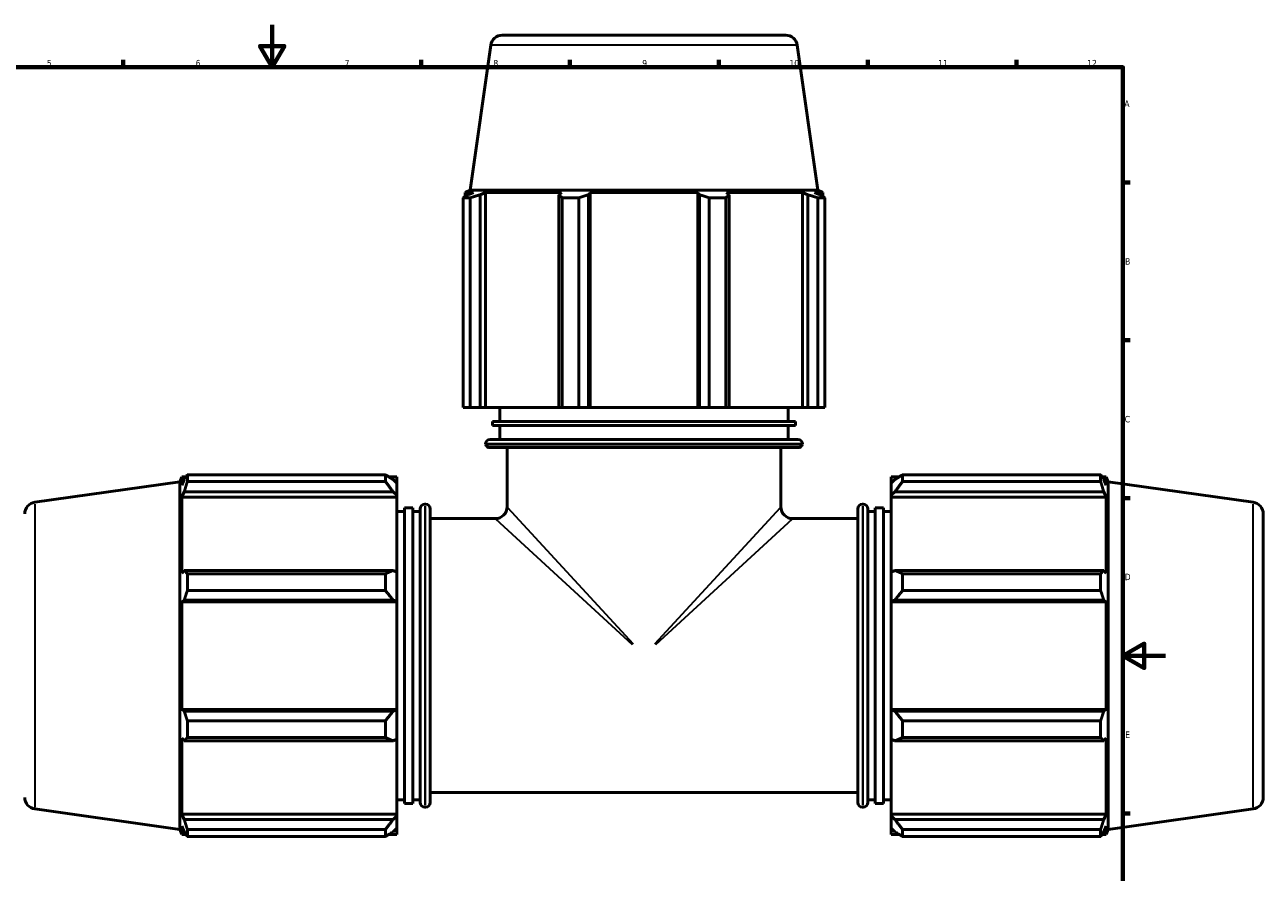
# Model space of a CAD drawing. Header units: millimetres. Extents: x -9 to 1504, y -578 to 1101.
# Tile 6 of 8: x 304 to 887, y 195 to 594. Entities that reach past the tile are written whole.
import ezdxf

# ---------------------------------------------------------------- set-up
doc = ezdxf.new("R2010")
doc.units = ezdxf.units.MM
for name, color, linetype, lineweight in [('Border (ANSI)', 7, 'Continuous', 70), ('Visible (ANSI)', 7, 'Continuous', 50), ('Visible Narrow (ANSI)', 7, 'Continuous', 35)]:
    doc.layers.add(name, color=color, linetype=linetype, lineweight=lineweight)
doc.styles.add('Note Text (ANSI)', font='tahoma.ttf')

# ---------------------------------------------------------------- blocks, each defined once
blk = doc.blocks.new('Borders Default Border')
at = {"layer": 'Border (ANSI)'}
for p, q in [((350.42, 574), (350.42, 577.45)), ((490.58, 574), (490.58, 577.45)), ((560.67, 574), (560.67, 577.45)), ((630.75, 574), (630.75, 577.45)), ((700.83, 574), (700.83, 577.45)), ((770.92, 574), (770.92, 577.45)), ((821, 519.75), (824.45, 519.75)), ((821, 445.5), (824.45, 445.5)), ((821, 371.25), (824.45, 371.25)), ((821, 222.75), (824.45, 222.75))]:
    blk.add_line(p, q, dxfattribs=at)
at = {"layer": 'Border (ANSI)', "flags": 128}
for points in [[(420.5, 594), (420.5, 574), (414.73, 584), (426.27, 584), (420.5, 574)], [(20, 20), (20, 574), (821, 574), (821, 20), (20, 20)], [(841, 297), (821, 297), (831, 302.77), (831, 291.23), (821, 297)]]:
    blk.add_lwpolyline(points, dxfattribs=at)
at = {"layer": 'Border (ANSI)', "attachment_point": 7, "style": 'Note Text (ANSI)'}
for s, insert, char_height in [('5', (314.48, 574.34), 3.05), ('6', (384.49, 574.34), 3.05), ('7', (454.6, 574.4), 3.05), ('8', (524.63, 574.33), 3.05), ('9', (594.7, 574.34), 3.05), ('10', (663.96, 574.34), 3.048), ('11', (734.04, 574.4), 3.048), ('12', (804.13, 574.4), 3.048), ('A', (821.63, 555.35), 3.05), ('B', (821.99, 481.1), 3.05), ('C', (821.8, 406.8), 3.05), ('D', (821.81, 332.6), 3.05), ('E', (822.05, 258.35), 3.05)]:
    blk.add_mtext(s, dxfattribs=dict(at, insert=insert, char_height=char_height))

msp = doc.modelspace()

# ---------------------------------------------------------------- linework, layer by layer
at = {"layer": 'Visible (ANSI)'}
for p, q in [((528.812, 589.095), (662.25, 589.095)), ((523.366, 584.36), (513.772, 516.095)), ((667.697, 584.36), (677.291, 516.095)), ((513.772, 516.095), (511.366, 515.123)), ((515.262, 515.123), (511.366, 515.123)), ((511.366, 513.201), (511.366, 515.123)), ((515.262, 515.123), (512.672, 514.026)), ((677.291, 516.095), (513.772, 516.095)), ((518.468, 514.026), (520.876, 515.123)), ((518.468, 413.895), (518.468, 514.026)), ((520.876, 413.895), (520.876, 515.123)), ((556.668, 515.123), (520.876, 515.123)), ((556.668, 515.123), (555.414, 514.026)), ((555.414, 514.026), (555.414, 413.895)), ((569.406, 514.026), (570.222, 515.123)), ((569.406, 413.895), (569.406, 514.026)), ((570.222, 413.895), (570.222, 515.123)), ((620.84, 515.123), (570.222, 515.123)), ((620.84, 413.895), (620.84, 515.123)), ((620.84, 515.123), (621.657, 514.026)), ((621.657, 514.026), (621.657, 413.895)), ((635.648, 514.026), (634.394, 515.123)), ((670.186, 515.123), (634.394, 515.123)), ((635.648, 413.895), (635.648, 514.026)), ((670.186, 413.895), (670.186, 515.123)), ((670.186, 515.123), (672.595, 514.026)), ((672.595, 514.026), (672.595, 413.895)), ((678.39, 514.026), (675.801, 515.123)), ((679.696, 515.123), (675.801, 515.123)), ((677.291, 516.095), (679.696, 515.123)), ((679.696, 513.201), (679.696, 515.123)), ((513.65, 512.563), (510.377, 512.563)), ((510.377, 413.895), (510.377, 512.563)), ((513.65, 512.563), (513.65, 413.895)), ((564.887, 512.563), (556.987, 512.563)), ((556.987, 413.895), (556.987, 512.563)), ((564.887, 512.563), (564.887, 413.895)), ((634.076, 512.563), (626.175, 512.563)), ((626.175, 413.895), (626.175, 512.563)), ((634.076, 512.563), (634.076, 413.895)), ((680.685, 512.563), (677.413, 512.563)), ((677.413, 413.895), (677.413, 512.563)), ((680.685, 512.563), (680.685, 413.895)), ((513.65, 413.895), (510.377, 413.895)), ((513.65, 413.895), (518.468, 413.895)), ((520.876, 413.895), (518.468, 413.895)), ((520.876, 413.895), (555.414, 413.895)), ((527.656, 407.28), (527.656, 413.895)), ((555.414, 413.895), (556.987, 413.895)), ((564.887, 413.895), (556.987, 413.895)), ((564.887, 413.895), (569.406, 413.895)), ((570.222, 413.895), (569.406, 413.895)), ((570.222, 413.895), (620.84, 413.895)), ((621.657, 413.895), (620.84, 413.895)), ((621.657, 413.895), (626.175, 413.895)), ((634.076, 413.895), (626.175, 413.895)), ((634.076, 413.895), (635.648, 413.895)), ((635.648, 413.895), (670.186, 413.895)), ((663.406, 407.28), (663.406, 413.895)), ((672.595, 413.895), (670.186, 413.895)), ((672.595, 413.895), (677.413, 413.895)), ((680.685, 413.895), (677.413, 413.895)), ((666.8, 407.28), (524.262, 407.28)), ((524.262, 405.39), (524.262, 407.28)), ((666.8, 405.39), (524.262, 405.39)), ((527.656, 398.775), (527.656, 405.39)), ((663.406, 398.775), (663.406, 405.39)), ((666.8, 405.39), (666.8, 407.28)), ((670.194, 396.575), (520.869, 396.575)), ((523.069, 398.775), (667.994, 398.775)), ((668.083, 394.995), (522.98, 394.995)), ((531.05, 367.076), (531.05, 394.995)), ((660.012, 367.076), (660.012, 394.995)), ((377.031, 378.854), (378.003, 381.26)), ((378.003, 381.26), (378.003, 377.364)), ((379.925, 381.26), (378.003, 381.26)), ((379.1, 379.954), (378.003, 377.364)), ((380.563, 382.249), (473.801, 382.249)), ((380.563, 382.249), (380.563, 378.976)), ((473.801, 378.976), (380.563, 378.976)), ((473.801, 378.976), (473.801, 382.249)), ((479.231, 381.26), (475.379, 381.26)), ((479.231, 378.227), (477.421, 379.954)), ((479.231, 378.227), (479.231, 381.26)), ((711.831, 381.26), (711.831, 378.227)), ((711.831, 381.26), (715.684, 381.26)), ((713.641, 379.954), (711.831, 378.227)), ((717.261, 382.249), (717.261, 378.976)), ((717.261, 382.249), (810.5, 382.249)), ((810.5, 378.976), (717.261, 378.976)), ((810.5, 378.976), (810.5, 382.249)), ((811.137, 381.26), (813.059, 381.26)), ((813.059, 377.364), (811.962, 379.954)), ((813.059, 377.364), (813.059, 381.26)), ((814.031, 378.854), (813.059, 381.26)), ((308.766, 369.26), (377.031, 378.854)), ((377.031, 378.854), (377.031, 215.335)), ((378.003, 371.75), (379.1, 374.158)), ((379.1, 374.158), (477.421, 374.158)), ((477.421, 374.158), (479.231, 372.553)), ((479.231, 378.227), (479.231, 372.553)), ((711.831, 372.553), (711.831, 378.227)), ((711.831, 372.553), (713.641, 374.158)), ((713.641, 374.158), (811.962, 374.158)), ((811.962, 374.158), (813.059, 371.75)), ((814.031, 215.335), (814.031, 378.854)), ((882.297, 369.26), (814.031, 378.854)), ((378.003, 371.75), (378.003, 335.958)), ((479.231, 371.75), (378.003, 371.75)), ((479.231, 372.553), (479.231, 371.75)), ((479.231, 336.376), (479.231, 371.75)), ((492.698, 368.364), (492.398, 368.364)), ((698.365, 368.364), (698.665, 368.364)), ((711.831, 371.75), (711.831, 372.553)), ((711.831, 371.75), (711.831, 336.376)), ((711.831, 371.75), (813.059, 371.75)), ((813.059, 335.958), (813.059, 371.75)), ((482.756, 364.97), (479.231, 364.97)), ((482.756, 366.667), (482.756, 227.523)), ((486.673, 366.667), (482.756, 366.667)), ((486.673, 366.667), (486.673, 227.523)), ((490.198, 364.97), (486.673, 364.97)), ((490.198, 228.026), (490.198, 366.164)), ((494.898, 366.164), (494.898, 228.026)), ((525.55, 361.576), (494.898, 361.576)), ((696.165, 361.576), (665.512, 361.576)), ((696.165, 228.026), (696.165, 366.164)), ((700.865, 366.164), (700.865, 228.026)), ((700.865, 364.97), (704.39, 364.97)), ((704.39, 227.523), (704.39, 366.667)), ((704.39, 366.667), (708.306, 366.667)), ((708.306, 227.523), (708.306, 366.667)), ((708.306, 364.97), (711.831, 364.97)), ((887.031, 363.814), (887.031, 230.376)), ((379.1, 337.211), (378.003, 335.958)), ((477.421, 337.211), (379.1, 337.211)), ((380.563, 335.639), (473.801, 335.639)), ((380.563, 335.639), (380.563, 327.739)), ((473.801, 327.739), (473.801, 335.639)), ((479.231, 336.376), (477.421, 337.211)), ((479.231, 336.376), (479.231, 322.676)), ((713.641, 337.211), (711.831, 336.376)), ((711.831, 322.676), (711.831, 336.376)), ((811.962, 337.211), (713.641, 337.211)), ((717.261, 335.639), (717.261, 327.739)), ((717.261, 335.639), (810.5, 335.639)), ((810.5, 327.739), (810.5, 335.639)), ((813.059, 335.958), (811.962, 337.211)), ((473.801, 327.739), (380.563, 327.739)), ((810.5, 327.739), (717.261, 327.739)), ((378.003, 322.404), (379.1, 323.22)), ((378.003, 322.404), (378.003, 271.786)), ((479.231, 322.404), (378.003, 322.404)), ((379.1, 323.22), (477.421, 323.22)), ((477.421, 323.22), (479.231, 322.676)), ((479.231, 322.676), (479.231, 322.404)), ((479.231, 271.786), (479.231, 322.404)), ((711.831, 322.676), (713.641, 323.22)), ((711.831, 322.404), (711.831, 322.676)), ((711.831, 322.404), (711.831, 271.786)), ((711.831, 322.404), (813.059, 322.404)), ((713.641, 323.22), (811.962, 323.22)), ((811.962, 323.22), (813.059, 322.404)), ((813.059, 271.786), (813.059, 322.404)), ((379.1, 270.969), (378.003, 271.786)), ((479.231, 271.786), (378.003, 271.786)), ((477.421, 270.969), (379.1, 270.969)), ((479.231, 271.514), (477.421, 270.969)), ((479.231, 271.786), (479.231, 271.514)), ((479.231, 271.514), (479.231, 257.814)), ((711.831, 271.514), (711.831, 271.786)), ((711.831, 271.786), (813.059, 271.786)), ((713.641, 270.969), (711.831, 271.514)), ((711.831, 257.814), (711.831, 271.514)), ((811.962, 270.969), (713.641, 270.969)), ((813.059, 271.786), (811.962, 270.969)), ((380.563, 266.451), (473.801, 266.451)), ((380.563, 266.451), (380.563, 258.55)), ((473.801, 258.55), (473.801, 266.451)), ((717.261, 266.451), (717.261, 258.55)), ((717.261, 266.451), (810.5, 266.451)), ((810.5, 258.55), (810.5, 266.451)), ((378.003, 258.232), (378.003, 222.439)), ((378.003, 258.232), (379.1, 256.978)), ((379.1, 256.978), (477.421, 256.978)), ((473.801, 258.55), (380.563, 258.55)), ((477.421, 256.978), (479.231, 257.814)), ((479.231, 222.439), (479.231, 257.814)), ((711.831, 257.814), (713.641, 256.978)), ((711.831, 257.814), (711.831, 222.439)), ((713.641, 256.978), (811.962, 256.978)), ((810.5, 258.55), (717.261, 258.55)), ((811.962, 256.978), (813.059, 258.232)), ((813.059, 222.439), (813.059, 258.232)), ((482.756, 229.22), (479.231, 229.22)), ((486.673, 227.523), (482.756, 227.523)), ((490.198, 229.22), (486.673, 229.22)), ((696.165, 232.614), (494.898, 232.614)), ((700.865, 229.22), (704.39, 229.22)), ((704.39, 227.523), (708.306, 227.523)), ((708.306, 229.22), (711.831, 229.22)), ((308.766, 224.929), (377.031, 215.335)), ((379.1, 220.031), (378.003, 222.439)), ((479.231, 222.439), (378.003, 222.439)), ((479.231, 221.637), (477.421, 220.031)), ((479.231, 222.439), (479.231, 221.637)), ((479.231, 221.637), (479.231, 215.962)), ((492.698, 225.826), (492.398, 225.826)), ((698.365, 225.826), (698.665, 225.826)), ((711.831, 221.637), (711.831, 222.439)), ((711.831, 222.439), (813.059, 222.439)), ((711.831, 215.962), (711.831, 221.637)), ((713.641, 220.031), (711.831, 221.637)), ((813.059, 222.439), (811.962, 220.031)), ((882.297, 224.929), (814.031, 215.335)), ((378.003, 216.825), (378.003, 212.93)), ((378.003, 216.825), (379.1, 214.236)), ((477.421, 220.031), (379.1, 220.031)), ((477.421, 214.236), (479.231, 215.962)), ((479.231, 212.93), (479.231, 215.962)), ((711.831, 215.962), (713.641, 214.236)), ((711.831, 215.962), (711.831, 212.93)), ((811.962, 220.031), (713.641, 220.031)), ((811.962, 214.236), (813.059, 216.825)), ((813.059, 212.93), (813.059, 216.825)), ((377.031, 215.335), (378.003, 212.93)), ((379.925, 212.93), (378.003, 212.93)), ((380.563, 215.213), (473.801, 215.213)), ((380.563, 215.213), (380.563, 211.941)), ((473.801, 211.941), (380.563, 211.941)), ((473.801, 211.941), (473.801, 215.213)), ((479.231, 212.93), (475.379, 212.93)), ((711.831, 212.93), (715.684, 212.93)), ((717.261, 215.213), (717.261, 211.941)), ((717.261, 215.213), (810.5, 215.213)), ((810.5, 211.941), (717.261, 211.941)), ((810.5, 211.941), (810.5, 215.213)), ((811.137, 212.93), (813.059, 212.93)), ((814.031, 215.335), (813.059, 212.93))]:
    msp.add_line(p, q, dxfattribs=at)
for centre, radius, start, end in [((528.812, 583.595), 5.5, 90, 172), ((662.25, 583.595), 5.5, 8, 90), ((523.069, 396.575), 2.2, 90, 180), ((522.98, 397.195), 2.2, 196.368749, 270), ((667.994, 396.575), 2.2, 0, 90), ((668.083, 397.195), 2.2, 270, 343.631251), ((309.531, 363.814), 5.5, 98, 180), ((492.398, 366.164), 2.2, 90, 180), ((492.698, 366.164), 2.2, 0, 90), ((698.365, 366.164), 2.2, 90, 180), ((698.665, 366.164), 2.2, 0, 90), ((881.531, 363.814), 5.5, 0, 82), ((525.55, 367.076), 5.5, 270, 0), ((665.512, 367.076), 5.5, 180, 270), ((309.531, 230.376), 5.5, 180, 262), ((492.398, 228.026), 2.2, 180, 270), ((492.698, 228.026), 2.2, 270, 0), ((698.365, 228.026), 2.2, 180, 270), ((698.665, 228.026), 2.2, 270, 0), ((881.531, 230.376), 5.5, 278, 0)]:
    msp.add_arc(centre, radius, start, end, dxfattribs=at)
for points, weights in [([(510.377, 512.563), (511.548, 513.324), (512.672, 514.026)], [1, 1.00105066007, 1.00128438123]), ([(518.468, 514.026), (516.108, 513.324), (513.65, 512.563)], [1.00128438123, 1.00105066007, 1]), ([(556.987, 512.563), (556.185, 513.324), (555.414, 514.026)], [1, 1.00105066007, 1.00128438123]), ([(569.406, 514.026), (567.193, 513.324), (564.887, 512.563)], [1.00128438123, 1.00105066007, 1]), ([(626.175, 512.563), (623.87, 513.324), (621.657, 514.026)], [1, 1.00105066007, 1.00128438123]), ([(635.648, 514.026), (634.878, 513.324), (634.076, 512.563)], [1.00128438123, 1.00105066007, 1]), ([(677.413, 512.563), (674.955, 513.324), (672.595, 514.026)], [1, 1.00105066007, 1.00128438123]), ([(678.39, 514.026), (679.514, 513.324), (680.685, 512.563)], [1.00128438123, 1.00105066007, 1]), ([(379.1, 379.954), (379.802, 381.078), (380.563, 382.249)], [1.00128438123, 1.00105066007, 1]), ([(380.563, 378.976), (379.802, 376.518), (379.1, 374.158)], [1, 1.00105066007, 1.00128438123]), ([(477.421, 379.954), (475.684, 381.078), (473.801, 382.249)], [1.00668145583, 1.01280676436, 1.01813753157]), ([(473.801, 378.976), (475.684, 376.518), (477.421, 374.158)], [1.01813753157, 1.01280676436, 1.00668145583]), ([(717.261, 382.249), (715.379, 381.078), (713.641, 379.954)], [1.01813753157, 1.01280676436, 1.00668145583]), ([(713.641, 374.158), (715.379, 376.518), (717.261, 378.976)], [1.00668145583, 1.01280676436, 1.01813753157]), ([(810.5, 382.249), (811.26, 381.078), (811.962, 379.954)], [1, 1.00105066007, 1.00128438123]), ([(811.962, 374.158), (811.26, 376.518), (810.5, 378.976)], [1.00128438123, 1.00105066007, 1]), ([(379.1, 337.211), (379.802, 336.441), (380.563, 335.639)], [1.00128438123, 1.00105066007, 1]), ([(477.421, 337.211), (475.684, 336.441), (473.801, 335.639)], [1.00668145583, 1.01280676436, 1.01813753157]), ([(717.261, 335.639), (715.379, 336.441), (713.641, 337.211)], [1.01813753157, 1.01280676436, 1.00668145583]), ([(810.5, 335.639), (811.26, 336.441), (811.962, 337.211)], [1, 1.00105066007, 1.00128438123]), ([(380.563, 327.739), (379.802, 325.433), (379.1, 323.22)], [1, 1.00105066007, 1.00128438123]), ([(473.801, 327.739), (475.684, 325.433), (477.421, 323.22)], [1.01813753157, 1.01280676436, 1.00668145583]), ([(713.641, 323.22), (715.379, 325.433), (717.261, 327.739)], [1.00668145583, 1.01280676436, 1.01813753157]), ([(811.962, 323.22), (811.26, 325.433), (810.5, 327.739)], [1.00128438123, 1.00105066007, 1]), ([(379.1, 270.969), (379.802, 268.756), (380.563, 266.451)], [1.00128438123, 1.00105066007, 1]), ([(477.421, 270.969), (475.684, 268.756), (473.801, 266.451)], [1.00668145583, 1.01280676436, 1.01813753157]), ([(717.261, 266.451), (715.379, 268.756), (713.641, 270.969)], [1.01813753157, 1.01280676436, 1.00668145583]), ([(810.5, 266.451), (811.26, 268.756), (811.962, 270.969)], [1, 1.00105066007, 1.00128438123]), ([(380.563, 258.55), (379.802, 257.748), (379.1, 256.978)], [1, 1.00105066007, 1.00128438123]), ([(473.801, 258.55), (475.684, 257.748), (477.421, 256.978)], [1.01813753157, 1.01280676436, 1.00668145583]), ([(713.641, 256.978), (715.379, 257.748), (717.261, 258.55)], [1.00668145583, 1.01280676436, 1.01813753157]), ([(811.962, 256.978), (811.26, 257.748), (810.5, 258.55)], [1.00128438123, 1.00105066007, 1]), ([(379.1, 220.031), (379.802, 217.671), (380.563, 215.213)], [1.00128438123, 1.00105066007, 1]), ([(477.421, 220.031), (475.684, 217.671), (473.801, 215.213)], [1.00668145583, 1.01280676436, 1.01813753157]), ([(717.261, 215.213), (715.379, 217.671), (713.641, 220.031)], [1.01813753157, 1.01280676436, 1.00668145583]), ([(810.5, 215.213), (811.26, 217.671), (811.962, 220.031)], [1, 1.00105066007, 1.00128438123]), ([(380.563, 211.941), (379.802, 213.112), (379.1, 214.236)], [1, 1.00105066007, 1.00128438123]), ([(473.801, 211.941), (475.684, 213.112), (477.421, 214.236)], [1.01813753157, 1.01280676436, 1.00668145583]), ([(713.641, 214.236), (715.379, 213.112), (717.261, 211.941)], [1.00668145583, 1.01280676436, 1.01813753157]), ([(811.962, 214.236), (811.26, 213.112), (810.5, 211.941)], [1.00128438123, 1.00105066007, 1])]:
    msp.add_rational_spline(points, weights, degree=2, dxfattribs=at)
at = {"layer": 'Visible Narrow (ANSI)'}
for p, q in [((666.808, 584.36), (524.254, 584.36)), ((308.766, 368.372), (308.766, 225.818)), ((492.398, 367.486), (492.398, 226.703)), ((492.698, 226.703), (492.698, 367.486)), ((698.365, 367.486), (698.365, 226.703)), ((698.665, 226.703), (698.665, 367.486)), ((882.297, 225.818), (882.297, 368.372)), ((531.249, 366.86), (590.472, 302.585)), ((600.59, 302.585), (659.814, 366.86)), ((590.041, 302.154), (525.766, 361.377)), ((665.297, 361.377), (601.022, 302.154))]:
    msp.add_line(p, q, dxfattribs=at)

# ---------------------------------------------------------------- block references
msp.add_blockref('Borders Default Border', (0, 0))

doc.saveas('drawing.dxf')
